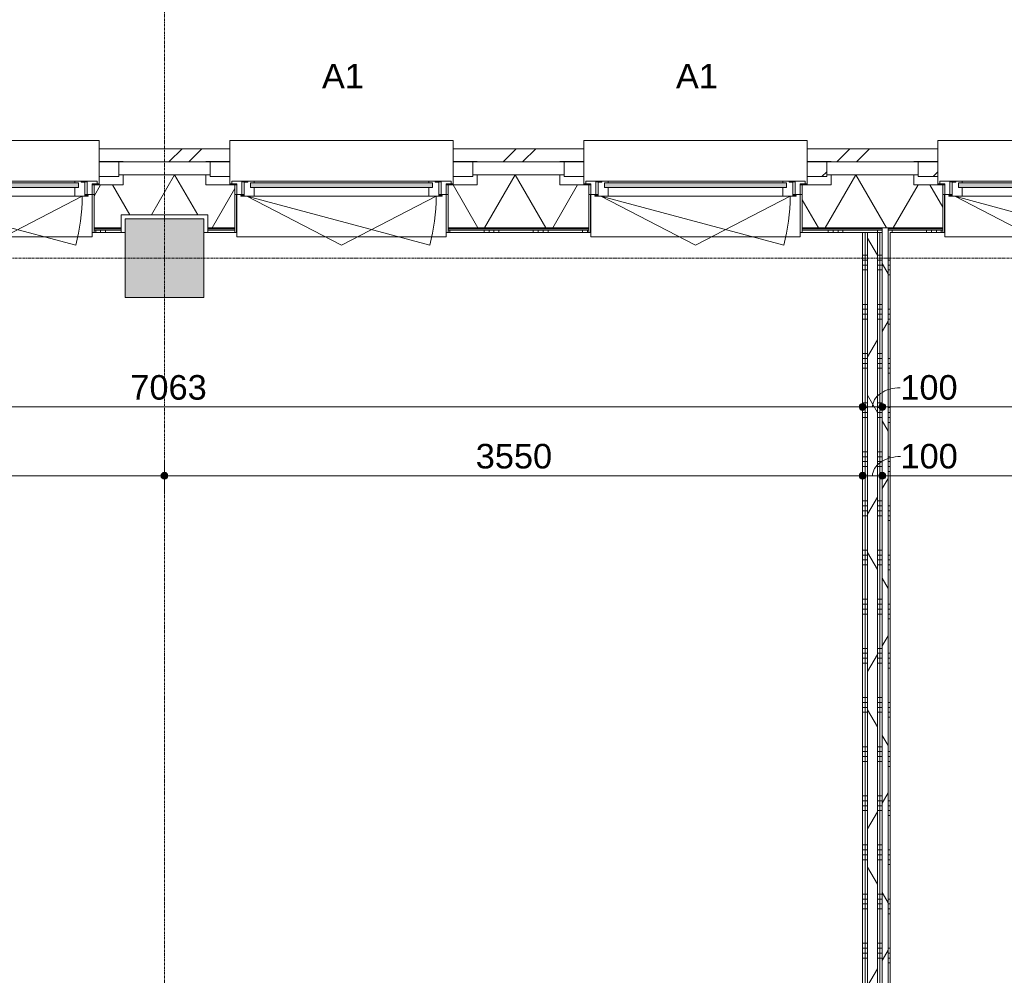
# Model space of a CAD drawing. Header units: millimetres. Extents: x 23061 to 67652, y 24168 to 59318.
# Tile 26 of 35: x 38940 to 43947, y 44952 to 49813. Entities that reach past the tile are written whole.
import ezdxf

# ---------------------------------------------------------------- set-up
doc = ezdxf.new("R2010")
doc.units = ezdxf.units.MM
doc.linetypes.add('stramien', pattern=[22.225, 12.7, -3.175, 3.175, -3.175])
doc.layers.add('00_Algemeen', color=7, linetype='Continuous', lineweight=9, true_color=0x00a600)
for name, color, linetype, lineweight in [('00_Algemeen-50', 7, 'Continuous', 9), ('05_Bouwplaatsvoorzieningen', 7, 'Continuous', 9), ('22_Metselwerk', 7, 'Continuous', 18), ('25_Metaalconstructiewerk', 7, 'Continuous', 9), ('30_Kozijnen-ramen-deuren', 7, 'Continuous', 9), ('42_Dekvloeren en vloersystemen', 7, 'Continuous', 9)]:
    doc.layers.add(name, color=color, linetype=linetype, lineweight=lineweight)
doc.styles.add('Arial_1', font='arial.ttf', dxfattribs={"height": 125})
doc.dimstyles.new('00_AEE_maatvoering_2_5mm', dxfattribs={"dimscale": 304.8, "dimtxt": 127.532425, "dimasz": 0.459318, "dimexe": 0.246063, "dimexo": 0.0625, "dimgap": 0, "dimtad": 1, "dimdec": 0, "dimzin": 0, "dimdsep": 46, "dimtxsty": 'Arial_1', "dimblk1": 'DOTSMALL', "dimblk2": 'DOTSMALL', "dimsah": 1, "dimcen": 0.09, "dimdle": 0.246063, "dimazin": 0, "dimtfac": 1, "dimtdec": 4, "dimtix": 1, "dimtmove": 0, "dimatfit": 3, "dimfxl": 0.246063, "dimfxlon": 1, "dimtvp": 1, "dimtolj": 1, "dimtzin": 0, "dimarcsym": 2})
doc.dimstyles.new('00_AEE_maatvoering_2_5mm_1', dxfattribs={"dimscale": 304.8, "dimtxt": 127.532425, "dimasz": 0.459318, "dimexe": 0.246063, "dimexo": 0.0625, "dimgap": 0, "dimtad": 1, "dimdec": 0, "dimzin": 0, "dimdsep": 46, "dimtxsty": 'Arial_1', "dimblk1": 'DOTSMALL', "dimblk2": 'DOTSMALL', "dimsah": 1, "dimcen": 0.09, "dimdle": 0.246063, "dimazin": 0, "dimtfac": 1, "dimtdec": 4, "dimtix": 1, "dimtmove": 1, "dimatfit": 3, "dimfxl": 0.246063, "dimfxlon": 1, "dimtvp": 1, "dimtolj": 1, "dimtzin": 0, "dimarcsym": 2})
pattern_1 = [(180, (43326.22, 44540), (4e-13, -250), []), (180, (43326.22, 44565), (4e-13, -250), []), (180, (43326.22, 44590), (4e-13, -250), []), (180, (43326.22, 44615), (4e-13, -250), [])]
pattern_2 = [(60, (28876.22, 0), (-346.4102, 200), []), (120, (28876.22, 0), (-346.4102, -200), [])]

# ---------------------------------------------------------------- blocks, each defined once
blk = doc.blocks.new('Direct Shape - 2410-10368 v1 - IFC-model constructie _zonder onderbouw_ _MM21228_-1202395-02 tweede verdieping - A')
at = {"layer": '25_Metaalconstructiewerk'}
blk.add_hatch(color=256, dxfattribs=at).paths.add_polyline_path([(-200, -200), (200, -200), (200, 200), (-200, 200), (-200, -36.3)])
for p, q in [((200, 200), (-200, 200)), ((-200, 200), (-200, -200)), ((200, -200), (200, 200)), ((-200, -200), (200, -200))]:
    blk.add_line(p, q, dxfattribs=at)
blk = doc.blocks.new('Direct Shape - NLRS_28_SC_TLB_kolom vierkant prefab_gen_AT_kolom vierkant_gen_lxb 400x400_800346-1202462-02 tweede verdieping - A')
blk.add_blockref('Direct Shape - 2410-10368 v1 - IFC-model constructie _zonder onderbouw_ _MM21228_-1202395-02 tweede verdieping - A', (0, 0))
blk = doc.blocks.new('2410-10368 v1 - IFC-model constructie _zonder onderbouw_ _MM21228__ifc-1-02 tweede verdieping - A')
at = {"layer": '25_Metaalconstructiewerk', "lineweight": 9}
blk.add_blockref('Direct Shape - NLRS_28_SC_TLB_kolom vierkant prefab_gen_AT_kolom vierkant_gen_lxb 400x400_800346-1202462-02 tweede verdieping - A', (10800, 48600), dxfattribs=at)
blk = doc.blocks.new('31_AEE_kozijnen_KA1_CS77 - AEE_CS 77_Raam merk A1-6832846-02 tweede verdieping - A')
at = {"layer": '30_Kozijnen-ramen-deuren', "true_color": 0xcccccc}
blk.add_hatch(color=254, dxfattribs=at).paths.add_polyline_path([(-462.5, -207.3), (-462.5, -231.3), (462.5, -231.3), (462.5, -207.3), (-443.9, -207.3)])
at = {"layer": '30_Kozijnen-ramen-deuren'}
for p, q in [((-481.5, -199.5), (-557.5, -199.5)), ((-557.5, -199.5), (-557.5, -212.3)), ((-481.5, -199.5), (-476.5, -199.5)), ((-481.5, -203.3), (-481.5, -199.5)), ((-443.5, -199.5), (-476.5, -199.5)), ((-476.5, -199.5), (-476.5, -203.8)), ((443.5, -199.5), (-443.5, -199.5)), ((-443.5, -207.3), (-443.5, -199.5)), ((443.5, -199.5), (443.5, -207.3)), ((476.5, -199.5), (443.5, -199.5)), ((476.5, -199.5), (481.5, -199.5)), ((476.5, -203.8), (476.5, -199.5)), ((481.5, -199.5), (481.5, -203.3)), ((557.5, -199.5), (481.5, -199.5)), ((557.5, -212.3), (557.5, -199.5)), ((-557.5, -212.3), (-532.5, -212.3)), ((-532.5, -212.3), (-532.5, -267.5)), ((-506.5, -203.3), (-481.5, -203.3)), ((-506.5, -267.5), (-506.5, -203.3)), ((-494.5, -203.8), (-494.5, -272.5)), ((-476.5, -203.8), (-494.5, -203.8)), ((-476.5, -203.3), (-481.5, -203.3)), ((-462.5, -231.3), (-462.5, -207.3)), ((-462.5, -231.3), (-462.5, -207.3)), ((-462.5, -207.3), (462.5, -207.3)), ((462.5, -231.3), (-462.5, -231.3)), ((-443.5, -276.5), (-443.5, -231.3)), ((443.5, -231.3), (443.5, -276.5)), ((462.5, -207.3), (462.5, -231.3)), ((462.5, -231.3), (462.5, -207.3)), ((481.5, -203.3), (476.5, -203.3)), ((494.5, -203.8), (476.5, -203.8)), ((481.5, -203.3), (506.5, -203.3)), ((494.5, -272.5), (494.5, -203.8)), ((506.5, -203.3), (506.5, -267.5)), ((532.5, -267.5), (532.5, -212.3)), ((532.5, -212.3), (557.5, -212.3)), ((-532.5, -267.5), (-506.5, -267.5)), ((-494.5, -272.5), (-511.5, -272.5)), ((-511.5, -272.5), (-511.5, -276.5)), ((-511.5, -276.5), (-443.5, -276.5)), ((-494.5, -267.5), (-506.5, -267.5)), ((-481.5, -276.5), (0, -525.7)), ((-481.5, -276.5), (448.7, -525.7)), ((443.5, -276.5), (-443.5, -276.5)), ((0, -525.7), (481.5, -276.5)), ((443.5, -276.5), (511.5, -276.5)), ((506.5, -267.5), (494.5, -267.5)), ((511.5, -272.5), (494.5, -272.5)), ((506.5, -267.5), (532.5, -267.5)), ((511.5, -276.5), (511.5, -272.5))]:
    blk.add_line(p, q, dxfattribs=at)
blk.add_arc((-481.5, -276.5), 963, 345, 360, dxfattribs=at)
blk = doc.blocks.new('31_AEE_DAI_Dagkant_Interieur - Zonder Onderkant-V26-02 tweede verdieping - A')
at = {"layer": '05_Bouwplaatsvoorzieningen'}
for p, q in [((-533, -267.5), (-542.5, -267.5)), ((-533, -461.5), (-533, -267.5)), ((533, -267.5), (533, -461.5)), ((542.5, -267.5), (533, -267.5)), ((-542.5, -461.5), (-533, -461.5)), ((533, -461.5), (542.5, -461.5))]:
    blk.add_line(p, q, dxfattribs=at)
blk = doc.blocks.new('31_AEE_DAI_Dagkant_Interieur - Zonder Onderkant-V27-02 tweede verdieping - A')
at = {"layer": '05_Bouwplaatsvoorzieningen'}
for p, q in [((-533, -267.5), (-542.5, -267.5)), ((-533, -461.5), (-533, -267.5)), ((533, -267.5), (533, -461.5)), ((542.5, -267.5), (533, -267.5)), ((-542.5, -461.5), (-533, -461.5)), ((533, -461.5), (542.5, -461.5))]:
    blk.add_line(p, q, dxfattribs=at)
blk = doc.blocks.new('31_AEE_DAI_Dagkant_Interieur - Zonder Onderkant-V28-02 tweede verdieping - A')
at = {"layer": '05_Bouwplaatsvoorzieningen'}
for p, q in [((-533, -267.5), (-542.5, -267.5)), ((-533, -461.5), (-533, -267.5)), ((533, -267.5), (533, -461.5)), ((542.5, -267.5), (533, -267.5)), ((-542.5, -461.5), (-533, -461.5)), ((533, -461.5), (542.5, -461.5))]:
    blk.add_line(p, q, dxfattribs=at)
blk = doc.blocks.new('42_AEE_VE_vensterbank - Standaard-6843292-02 tweede verdieping - A')
at = {"layer": '05_Bouwplaatsvoorzieningen'}
for p, q in [((-532.5, -482.5), (-532.5, -267.5)), ((532.5, -267.5), (532.5, -482.5)), ((-532.5, -482.5), (532.5, -482.5))]:
    blk.add_line(p, q, dxfattribs=at)
blk = doc.blocks.new('31_AEE_DAI_Dagkant_Interieur - Zonder Onderkant-V31-02 tweede verdieping - A')
at = {"layer": '05_Bouwplaatsvoorzieningen'}
for p, q in [((-533, -267.5), (-542.5, -267.5)), ((-533, -461.5), (-533, -267.5)), ((533, -267.5), (533, -461.5)), ((542.5, -267.5), (533, -267.5)), ((-542.5, -461.5), (-533, -461.5)), ((533, -461.5), (542.5, -461.5))]:
    blk.add_line(p, q, dxfattribs=at)
blk = doc.blocks.new('21_AEE_WA_lekdorpel - 21_AEE_WA_lekdorpel-6866276-02 tweede verdieping - A')
at = {"layer": '05_Bouwplaatsvoorzieningen'}
for p, q in [((-567.5, -34.5), (-567.5, 8)), ((-567.5, 8), (567.5, 8)), ((567.5, 8), (567.5, -34.5)), ((-567.5, -213), (-567.5, -176.5)), ((567.5, -176.5), (567.5, -213)), ((-567.5, -215), (-567.5, -213)), ((-532.5, -213), (-567.5, -213)), ((-532.5, -215), (-567.5, -215)), ((567.5, -213), (532.5, -213)), ((567.5, -215), (532.5, -215)), ((567.5, -213), (567.5, -215))]:
    blk.add_line(p, q, dxfattribs=at)
blk = doc.blocks.new('21_AEE_WA_lekdorpel - 21_AEE_WA_lekdorpel-V52-02 tweede verdieping - A')
at = {"layer": '05_Bouwplaatsvoorzieningen'}
for p, q in [((-567.5, -34.5), (-567.5, 8)), ((-567.5, 8), (567.5, 8)), ((567.5, 8), (567.5, -34.5)), ((-567.5, -213), (-567.5, -176.5)), ((567.5, -176.5), (567.5, -213)), ((-567.5, -215), (-567.5, -213)), ((-532.5, -213), (-567.5, -213)), ((-532.5, -215), (-567.5, -215)), ((567.5, -213), (532.5, -213)), ((567.5, -215), (532.5, -215)), ((567.5, -213), (567.5, -215))]:
    blk.add_line(p, q, dxfattribs=at)
blk = doc.blocks.new('21_AEE_WA_lekdorpel - 21_AEE_WA_lekdorpel-V53-02 tweede verdieping - A')
at = {"layer": '05_Bouwplaatsvoorzieningen'}
for p, q in [((-567.5, -34.5), (-567.5, 8)), ((-567.5, 8), (567.5, 8)), ((567.5, 8), (567.5, -34.5)), ((-567.5, -213), (-567.5, -176.5)), ((567.5, -176.5), (567.5, -213)), ((-567.5, -215), (-567.5, -213)), ((-532.5, -213), (-567.5, -213)), ((-532.5, -215), (-567.5, -215)), ((567.5, -213), (532.5, -213)), ((567.5, -215), (532.5, -215)), ((567.5, -213), (567.5, -215))]:
    blk.add_line(p, q, dxfattribs=at)
blk = doc.blocks.new('DIMBLOCK15-02 tweede verdieping - A')
at = {"layer": '00_Algemeen-50', "transparency": 16777216}
h = blk.add_hatch(color=256, dxfattribs=at)
edge = h.paths.add_edge_path()
edge.add_arc((36163.7, 47843.2), 17.5, 0, 360)
h = blk.add_hatch(color=256, dxfattribs=at)
edge = h.paths.add_edge_path()
edge.add_arc((43226.2, 47843.2), 17.5, 0, 360)
for p, q in [((36163.7, 47843.2), (36163.7, 47918.2)), ((43226.2, 47843.2), (43226.2, 47918.2)), ((36163.7, 47843.2), (43226.2, 47843.2)), ((36163.7, 47843.2), (36163.7, 47768.2)), ((43226.2, 47843.2), (43226.2, 47768.2))]:
    blk.add_line(p, q, dxfattribs=at)
for centre in [(36163.7, 47843.2), (43226.2, 47843.2)]:
    blk.add_circle(centre, 17.5, dxfattribs=at)
at = {"layer": '00_Algemeen-50', "color": 0, "transparency": 16777216, "insert": (39502.7, 48005.5), "char_height": 125, "width": 461.471, "attachment_point": 1, "line_spacing_factor": 0.941778, "style": 'Arial_1'}
blk.add_mtext('7063', dxfattribs=at)
blk = doc.blocks.new('_DotSmall')
at = {"color": 0, "linetype": 'ByBlock', "const_width": 0.5}
blk.add_lwpolyline([(-0.0625, 0, 1), (0.0625, 0, 1)], format="xyb", close=True, dxfattribs=at)
blk = doc.blocks.new('DIMBLOCK16-02 tweede verdieping - A')
at = {"layer": '00_Algemeen-50', "transparency": 16777216}
h = blk.add_hatch(color=256, dxfattribs=at)
edge = h.paths.add_edge_path()
edge.add_arc((43226.2, 47843.2), 17.5, 0, 360)
h = blk.add_hatch(color=256, dxfattribs=at)
edge = h.paths.add_edge_path()
edge.add_arc((43326.2, 47843.2), 17.5, 0, 360)
for p, q in [((43226.2, 47843.2), (43226.2, 47918.2)), ((43326.2, 47843.2), (43326.2, 47918.2)), ((43226.2, 47843.2), (43326.2, 47843.2)), ((43226.2, 47843.2), (43226.2, 47768.2)), ((43326.2, 47843.2), (43326.2, 47768.2))]:
    blk.add_line(p, q, dxfattribs=at)
for centre in [(43226.2, 47843.2), (43326.2, 47843.2)]:
    blk.add_circle(centre, 17.5, dxfattribs=at)
blk.add_ellipse((43417.9, 47843.2), major_axis=(141.6, 0), ratio=0.692618, start_param=1.570796, end_param=3.141593, dxfattribs=at)
at = {"layer": '00_Algemeen-50', "color": 0, "transparency": 16777216, "insert": (43417.9, 48005.5), "char_height": 125, "width": 346.103, "attachment_point": 1, "line_spacing_factor": 0.941778, "style": 'Arial_1'}
blk.add_mtext('100', dxfattribs=at)
blk = doc.blocks.new('DIMBLOCK17-02 tweede verdieping - A')
at = {"layer": '00_Algemeen-50', "transparency": 16777216}
h = blk.add_hatch(color=256, dxfattribs=at)
edge = h.paths.add_edge_path()
edge.add_arc((43326.2, 47843.2), 17.5, 0, 360)
h = blk.add_hatch(color=256, dxfattribs=at)
edge = h.paths.add_edge_path()
edge.add_arc((50401.2, 47843.2), 17.5, 0, 360)
for p, q in [((43326.2, 47843.2), (43326.2, 47918.2)), ((50401.2, 47843.2), (50401.2, 47918.2)), ((43326.2, 47843.2), (50401.2, 47843.2)), ((43326.2, 47843.2), (43326.2, 47768.2)), ((50401.2, 47843.2), (50401.2, 47768.2))]:
    blk.add_line(p, q, dxfattribs=at)
for centre in [(43326.2, 47843.2), (50401.2, 47843.2)]:
    blk.add_circle(centre, 17.5, dxfattribs=at)
at = {"layer": '00_Algemeen-50', "color": 0, "transparency": 16777216, "insert": (46671.4, 48005.5), "char_height": 125, "width": 461.471, "attachment_point": 1, "line_spacing_factor": 0.941778, "style": 'Arial_1'}
blk.add_mtext('7075', dxfattribs=at)
blk = doc.blocks.new('DIMBLOCK80-02 tweede verdieping - A')
at = {"layer": '00_Algemeen-50', "transparency": 16777216}
h = blk.add_hatch(color=256, dxfattribs=at)
edge = h.paths.add_edge_path()
edge.add_arc((36163.7, 47493.2), 17.5, 0, 360)
h = blk.add_hatch(color=256, dxfattribs=at)
edge = h.paths.add_edge_path()
edge.add_arc((39676.2, 47493.2), 17.5, 0, 360)
for p, q in [((36163.7, 47493.2), (36163.7, 47568.2)), ((39676.2, 47493.2), (39676.2, 47568.2)), ((36163.7, 47493.2), (39676.2, 47493.2)), ((36163.7, 47493.2), (36163.7, 47418.2)), ((39676.2, 47493.2), (39676.2, 47418.2))]:
    blk.add_line(p, q, dxfattribs=at)
for centre in [(36163.7, 47493.2), (39676.2, 47493.2)]:
    blk.add_circle(centre, 17.5, dxfattribs=at)
at = {"layer": '00_Algemeen-50', "color": 0, "transparency": 16777216, "insert": (37727.7, 47655.5), "char_height": 125, "width": 461.471, "attachment_point": 1, "line_spacing_factor": 0.941778, "style": 'Arial_1'}
blk.add_mtext('3513', dxfattribs=at)
blk = doc.blocks.new('DIMBLOCK81-02 tweede verdieping - A')
at = {"layer": '00_Algemeen-50', "transparency": 16777216}
h = blk.add_hatch(color=256, dxfattribs=at)
edge = h.paths.add_edge_path()
edge.add_arc((39676.2, 47493.2), 17.5, 0, 360)
h = blk.add_hatch(color=256, dxfattribs=at)
edge = h.paths.add_edge_path()
edge.add_arc((43226.2, 47493.2), 17.5, 0, 360)
for p, q in [((39676.2, 47493.2), (39676.2, 47568.2)), ((43226.2, 47493.2), (43226.2, 47568.2)), ((39676.2, 47493.2), (43226.2, 47493.2)), ((39676.2, 47493.2), (39676.2, 47418.2)), ((43226.2, 47493.2), (43226.2, 47418.2))]:
    blk.add_line(p, q, dxfattribs=at)
for centre in [(39676.2, 47493.2), (43226.2, 47493.2)]:
    blk.add_circle(centre, 17.5, dxfattribs=at)
at = {"layer": '00_Algemeen-50', "color": 0, "transparency": 16777216, "insert": (41258.9, 47655.5), "char_height": 125, "width": 461.471, "attachment_point": 1, "line_spacing_factor": 0.941778, "style": 'Arial_1'}
blk.add_mtext('3550', dxfattribs=at)
blk = doc.blocks.new('DIMBLOCK82-02 tweede verdieping - A')
at = {"layer": '00_Algemeen-50', "transparency": 16777216}
h = blk.add_hatch(color=256, dxfattribs=at)
edge = h.paths.add_edge_path()
edge.add_arc((43226.2, 47493.2), 17.5, 0, 360)
h = blk.add_hatch(color=256, dxfattribs=at)
edge = h.paths.add_edge_path()
edge.add_arc((43326.2, 47493.2), 17.5, 0, 360)
for p, q in [((43226.2, 47493.2), (43226.2, 47568.2)), ((43326.2, 47493.2), (43326.2, 47568.2)), ((43226.2, 47493.2), (43326.2, 47493.2)), ((43226.2, 47493.2), (43226.2, 47418.2)), ((43326.2, 47493.2), (43326.2, 47418.2))]:
    blk.add_line(p, q, dxfattribs=at)
for centre in [(43226.2, 47493.2), (43326.2, 47493.2)]:
    blk.add_circle(centre, 17.5, dxfattribs=at)
blk.add_ellipse((43418.9, 47493.2), major_axis=(142.7, 0), ratio=0.687414, start_param=1.570796, end_param=3.141593, dxfattribs=at)
at = {"layer": '00_Algemeen-50', "color": 0, "transparency": 16777216, "insert": (43418.9, 47655.5), "char_height": 125, "width": 346.103, "attachment_point": 1, "line_spacing_factor": 0.941778, "style": 'Arial_1'}
blk.add_mtext('100', dxfattribs=at)
blk = doc.blocks.new('DIMBLOCK83-02 tweede verdieping - A')
at = {"layer": '00_Algemeen-50', "transparency": 16777216}
h = blk.add_hatch(color=256, dxfattribs=at)
edge = h.paths.add_edge_path()
edge.add_arc((43326.2, 47493.2), 17.5, 0, 360)
h = blk.add_hatch(color=256, dxfattribs=at)
edge = h.paths.add_edge_path()
edge.add_arc((45076.2, 47493.2), 17.5, 0, 360)
for p, q in [((43326.2, 47493.2), (43326.2, 47568.2)), ((45076.2, 47493.2), (45076.2, 47568.2)), ((43326.2, 47493.2), (45076.2, 47493.2)), ((43326.2, 47493.2), (43326.2, 47418.2)), ((45076.2, 47493.2), (45076.2, 47418.2))]:
    blk.add_line(p, q, dxfattribs=at)
for centre in [(43326.2, 47493.2), (45076.2, 47493.2)]:
    blk.add_circle(centre, 17.5, dxfattribs=at)
at = {"layer": '00_Algemeen-50', "color": 0, "transparency": 16777216, "insert": (44008.9, 47655.5), "char_height": 125, "width": 461.471, "attachment_point": 1, "line_spacing_factor": 0.941778, "style": 'Arial_1'}
blk.add_mtext('1750', dxfattribs=at)

msp = doc.modelspace()

# ---------------------------------------------------------------- hatches: boundary and pattern name
at = {"layer": '22_Metselwerk', "lineweight": 9}
h = msp.add_hatch(dxfattribs=at)
h.set_pattern_fill('FP_64', color=256, angle=45, style=0, pattern_type=2)
h.set_pattern_definition([(45, (29076.22, -1e-13), (-282.8427, 282.8427), []), (45, (29176.22, -2e-13), (-282.8427, 282.8427), [])])
h.paths.add_polyline_path([(28385.2, 49091), (32808.7, 49091.5), (32808.7, 49157), (28385.2, 49157)])
h.paths.add_polyline_path([(34066.2, 49091), (34608.7, 49091.5), (34608.7, 49157), (33943.7, 49157), (33943.7, 49091.5), (34066.2, 49091.5)])
h.paths.add_polyline_path([(35866.2, 49091), (36408.7, 49091.5), (36408.7, 49157), (35743.7, 49157), (35743.7, 49091.5), (35866.2, 49091.5)])
h.paths.add_polyline_path([(37666.2, 49091), (38208.7, 49091.5), (38208.7, 49157), (37543.7, 49157), (37543.7, 49091.5), (37666.2, 49091.5)])
h.paths.add_polyline_path([(39466.2, 49091), (40008.7, 49091.5), (40008.7, 49157), (39343.7, 49157), (39343.7, 49091.5), (39466.2, 49091.5)])
h.paths.add_polyline_path([(41266.2, 49091), (41808.7, 49091.5), (41808.7, 49157), (41143.7, 49157), (41143.7, 49091.5), (41266.2, 49091.5)])
h.paths.add_polyline_path([(43066.2, 49091), (43608.7, 49091.5), (43608.7, 49157), (42943.7, 49157), (42943.7, 49091.5), (43066.2, 49091.5)])
h.paths.add_polyline_path([(44866.2, 49091), (45408.7, 49091.5), (45408.7, 49157), (44743.7, 49157), (44743.7, 49091.5), (44866.2, 49091.5)])
h.paths.add_polyline_path([(46666.2, 49091), (47208.7, 49091.5), (47208.7, 49157), (46543.7, 49157), (46543.7, 49091.5), (46666.2, 49091.5)])
h.paths.add_polyline_path([(48466.2, 49091), (49008.7, 49091.5), (49008.7, 49157), (48343.7, 49157), (48343.7, 49091.5), (48466.2, 49091.5)])
h.paths.add_polyline_path([(50266.2, 49091), (50368.7, 49091), (50368.7, 49157), (50143.7, 49157), (50143.7, 49091.5), (50266.2, 49091.5)])
h = msp.add_hatch(dxfattribs=at)
h.set_pattern_fill('FP_151', color=256, angle=45, style=0, pattern_type=2)
h.set_pattern_definition([(45, (29076.22, -2e-13), (-282.8427, 282.8427), []), (45, (29176.22, -3e-13), (-282.8427, 282.8427), [])])
h.paths.add_polyline_path([(43043.7, 49015), (43043.7, 49091), (42943.7, 49091), (42943.7, 49015)])
h = msp.add_hatch(dxfattribs=at)
h.set_pattern_fill('FP_64', color=256, angle=45, style=0, pattern_type=2)
h.set_pattern_definition([(45, (29076.22, -2e-13), (-282.8427, 282.8427), []), (45, (29176.22, -3e-13), (-282.8427, 282.8427), [])])
h.paths.add_polyline_path([(43608.7, 49015), (43608.7, 49091), (43508.7, 49091), (43508.7, 49015)])
h = msp.add_hatch(dxfattribs=at)
h.set_pattern_fill('FP_75', color=256, angle=60, style=0, pattern_type=2)
h.set_pattern_definition([(240, (63976.22, 49024.5), (259.8076, -150), []), (300, (63976.22, 49024.5), (259.8076, 150), [])])
h.paths.add_polyline_path([(29096.2, 48754.5), (32833.7, 48754.5), (32833.7, 48972.5), (32686.2, 48972.5), (32686.2, 49024.5), (28721.7, 49024.5), (28721.7, 48820), (29096.2, 48820)])
h.paths.add_polyline_path([(33918.7, 48754.5), (34056.2, 48754.5), (34056.2, 48820), (34496.2, 48820), (34496.2, 48754.5), (34633.7, 48754.5), (34633.7, 48972.5), (34486.2, 48972.5), (34486.2, 49024.5), (34066.2, 49024.5), (34066.2, 48972.5), (33918.7, 48972.5), (33918.7, 48885)])
h.paths.add_polyline_path([(35718.7, 48754.5), (36433.7, 48754.5), (36433.7, 48972.5), (36286.2, 48972.5), (36286.2, 49024.5), (35866.2, 49024.5), (35866.2, 48972.5), (35718.7, 48972.5), (35718.7, 48885)])
h.paths.add_polyline_path([(37518.7, 48754.5), (38233.7, 48754.5), (38233.7, 48972.5), (38086.2, 48972.5), (38086.2, 49024.5), (37666.2, 49024.5), (37666.2, 48972.5), (37518.7, 48972.5), (37518.7, 48885)])
h.paths.add_polyline_path([(39318.7, 48754.5), (39456.2, 48754.5), (39456.2, 48820), (39896.2, 48820), (39896.2, 48754.5), (40033.7, 48754.5), (40033.7, 48972.5), (39886.2, 48972.5), (39886.2, 49024.5), (39466.2, 49024.5), (39466.2, 48972.5), (39318.7, 48972.5), (39318.7, 48885)])
h.paths.add_polyline_path([(41118.7, 48754.5), (41833.7, 48754.5), (41833.7, 48972.5), (41686.2, 48972.5), (41686.2, 49024.5), (41266.2, 49024.5), (41266.2, 48972.5), (41118.7, 48972.5), (41118.7, 48885)])
h.paths.add_polyline_path([(42918.7, 48754.5), (43633.7, 48754.5), (43633.7, 48972.5), (43486.2, 48972.5), (43486.2, 49024.5), (43066.2, 49024.5), (43066.2, 48972.5), (42918.7, 48972.5), (42918.7, 48885)])
h.paths.add_polyline_path([(44718.7, 48754.5), (44856.2, 48754.5), (44856.2, 48820), (45296.2, 48820), (45296.2, 48754.5), (45433.7, 48754.5), (45433.7, 48972.5), (45286.2, 48972.5), (45286.2, 49024.5), (44866.2, 49024.5), (44866.2, 48972.5), (44718.7, 48972.5), (44718.7, 48885)])
h.paths.add_polyline_path([(46518.7, 48754.5), (47233.7, 48754.5), (47233.7, 48972.5), (47086.2, 48972.5), (47086.2, 49024.5), (46666.2, 49024.5), (46666.2, 48972.5), (46518.7, 48972.5), (46518.7, 48885)])
h.paths.add_polyline_path([(48318.7, 48754.5), (49033.7, 48754.5), (49033.7, 48972.5), (48886.2, 48972.5), (48886.2, 49024.5), (48466.2, 49024.5), (48466.2, 48972.5), (48318.7, 48972.5), (48318.7, 48885)])
h.paths.add_polyline_path([(50140.4, 48754.5), (51856.2, 48754.5), (51856.2, 48820), (52288.6, 48820), (52288.6, 49024.5), (50266.2, 49024.5), (50266.2, 48972.5), (50118.7, 48972.5), (50118.7, 48754.5)])
h.paths.add_polyline_path([(52323.6, 48754.5), (52323.6, 48757.5), (52296.2, 48757.5), (52296.2, 48754.5)])
h.paths.add_polyline_path([(55563.6, 48754.5), (55746.2, 48754.5), (55746.2, 48820), (56006.2, 48820), (56006.2, 48754.5), (56223.2, 48754.5), (56223.2, 48757.5), (56188.2, 48757.5), (56188.2, 49024.5), (55598.6, 49024.5), (55598.6, 48757.5), (55563.6, 48757.5)])
h.paths.add_polyline_path([(58143.2, 48754.5), (58446.2, 48754.5), (58446.2, 48820), (58706.2, 48820), (58706.2, 48754.5), (58815.2, 48754.5), (58815.2, 49024.5), (58178.2, 49024.5), (58178.2, 48757.5), (58143.2, 48757.5)])
h.paths.add_polyline_path([(60711.4, 48754.5), (61146.2, 48754.5), (61146.2, 48820), (61406.2, 48820), (61406.2, 48754.5), (62277, 48754.5), (62277, 49024.5), (60711.4, 49024.5), (60711.4, 48885)])
h = msp.add_hatch(dxfattribs=at)
h.set_pattern_fill('FP_77', color=256, style=0, pattern_type=2)
h.set_pattern_definition([(180, (63976.223, 49024.5), (-1e-13, -25), [])])
h.paths.add_polyline_path([(29096.2, 48742.5), (32833.7, 48742.5), (32833.7, 48754.5), (29096.2, 48754.5)])
h.paths.add_polyline_path([(34056.2, 48742.5), (34056.2, 48754.5), (33918.7, 48754.5), (33918.7, 48742.5)])
h.paths.add_polyline_path([(34496.2, 48742.5), (34633.7, 48742.5), (34633.7, 48754.5), (34496.2, 48754.5)])
h.paths.add_polyline_path([(35718.7, 48742.5), (36033.7, 48742.5), (36033.7, 48754.5), (35718.7, 48754.5)])
h.paths.add_polyline_path([(36193.7, 48742.5), (36433.7, 48742.5), (36433.7, 48754.5), (36193.7, 48754.5)])
h.paths.add_polyline_path([(36163.7, 48742.5), (36163.7, 48754.5), (36063.7, 48754.5), (36063.7, 48742.5)])
h.paths.add_polyline_path([(37518.7, 48742.5), (38233.7, 48742.5), (38233.7, 48754.5), (37518.7, 48754.5)])
h.paths.add_polyline_path([(39318.7, 48742.5), (39456.2, 48742.5), (39456.2, 48754.5), (39318.7, 48754.5)])
h.paths.add_polyline_path([(39896.2, 48742.5), (40033.7, 48742.5), (40033.7, 48754.5), (39896.2, 48754.5)])
h.paths.add_polyline_path([(41118.7, 48742.5), (41833.7, 48742.5), (41833.7, 48754.5), (41118.7, 48754.5)])
h.paths.add_polyline_path([(42918.7, 48742.5), (43326.2, 48742.5), (43326.2, 48754.5), (42918.7, 48754.5)])
h.paths.add_polyline_path([(43356.2, 48742.5), (43633.7, 48742.5), (43633.7, 48754.5), (43356.2, 48754.5)])
h.paths.add_polyline_path([(44856.2, 48742.5), (44856.2, 48754.5), (44718.7, 48754.5), (44718.7, 48742.5)])
h.paths.add_polyline_path([(45296.2, 48742.5), (45433.7, 48742.5), (45433.7, 48754.5), (45296.2, 48754.5)])
h.paths.add_polyline_path([(46518.7, 48742.5), (47233.7, 48742.5), (47233.7, 48754.5), (46518.7, 48754.5)])
h.paths.add_polyline_path([(48318.7, 48742.5), (49033.7, 48742.5), (49033.7, 48754.5), (48318.7, 48754.5)])
h.paths.add_polyline_path([(50118.7, 48742.5), (50426.2, 48742.5), (50426.2, 48754.5), (50118.7, 48754.5)])
h.paths.add_polyline_path([(50501.2, 48742.5), (50526.2, 48742.5), (50526.2, 48754.5), (50501.2, 48754.5)])
h.paths.add_polyline_path([(50556.2, 48742.5), (51856.2, 48742.5), (51856.2, 48754.5), (50556.2, 48754.5)])
h.paths.add_polyline_path([(52323.6, 48742.5), (52323.6, 48754.5), (52296.2, 48754.5), (52296.2, 48742.5)])
h.paths.add_polyline_path([(55563.6, 48742.5), (55746.2, 48742.5), (55746.2, 48754.5), (55563.6, 48754.5)])
h.paths.add_polyline_path([(56006.2, 48742.5), (56223.2, 48742.5), (56223.2, 48754.5), (56006.2, 48754.5)])
h.paths.add_polyline_path([(58143.2, 48742.5), (58446.2, 48742.5), (58446.2, 48754.5), (58143.2, 48754.5)])
h.paths.add_polyline_path([(58706.2, 48742.5), (58815.2, 48742.5), (58815.2, 48754.5), (58706.2, 48754.5)])
h.paths.add_polyline_path([(60711.4, 48742.5), (61146.2, 48742.5), (61146.2, 48754.5), (60711.4, 48754.5)])
h.paths.add_polyline_path([(61406.2, 48742.5), (62277, 48742.5), (62277, 48754.5), (61406.2, 48754.5)])
h = msp.add_hatch(dxfattribs=at)
h.set_pattern_fill('FP_76', color=256, angle=90, style=0, pattern_type=2)
h.set_pattern_definition([(270, (63876.22, 49024.5), (250, -1e-12), []), (270, (63851.22, 49024.5), (250, -1e-12), []), (270, (63826.22, 49024.5), (250, -1e-12), []), (270, (63801.22, 49024.5), (250, -1e-12), [])])
h.paths.add_polyline_path([(29096.2, 48730), (32833.7, 48730), (32833.7, 48742.5), (29096.2, 48742.5)])
h.paths.add_polyline_path([(34056.2, 48730), (34056.2, 48742.5), (33918.7, 48742.5), (33918.7, 48730)])
h.paths.add_polyline_path([(34496.2, 48730), (34633.7, 48730), (34633.7, 48742.5), (34496.2, 48742.5)])
h.paths.add_polyline_path([(35718.7, 48730), (36033.7, 48730), (36033.7, 48742.5), (35718.7, 48742.5)])
h.paths.add_polyline_path([(36063.7, 48730), (36163.7, 48730), (36163.7, 48742.5), (36063.7, 48742.5)])
h.paths.add_polyline_path([(36193.7, 48730), (36433.7, 48730), (36433.7, 48742.5), (36193.7, 48742.5)])
h.paths.add_polyline_path([(37518.7, 48730), (38233.7, 48730), (38233.7, 48742.5), (37518.7, 48742.5)])
h.paths.add_polyline_path([(39318.7, 48730), (39456.2, 48730), (39456.2, 48742.5), (39318.7, 48742.5)])
h.paths.add_polyline_path([(39896.2, 48730), (40033.7, 48730), (40033.7, 48742.5), (39896.2, 48742.5)])
h.paths.add_polyline_path([(41118.7, 48730), (41833.7, 48730), (41833.7, 48742.5), (41118.7, 48742.5)])
h.paths.add_polyline_path([(42918.7, 48730), (43326.2, 48730), (43326.2, 48742.5), (42918.7, 48742.5)])
h.paths.add_polyline_path([(43366.2, 48730), (43633.7, 48730), (43633.7, 48742.5), (43356.2, 48742.5), (43356.2, 48730)])
h.paths.add_polyline_path([(44718.7, 48730), (44856.2, 48730), (44856.2, 48742.5), (44718.7, 48742.5)])
h.paths.add_polyline_path([(45296.2, 48730), (45433.7, 48730), (45433.7, 48742.5), (45296.2, 48742.5)])
h.paths.add_polyline_path([(46518.7, 48730), (47233.7, 48730), (47233.7, 48742.5), (46518.7, 48742.5)])
h.paths.add_polyline_path([(48318.7, 48730), (49033.7, 48730), (49033.7, 48742.5), (48318.7, 48742.5)])
h.paths.add_polyline_path([(50426.2, 48730), (50426.2, 48742.5), (50118.7, 48742.5), (50118.7, 48730), (50413.7, 48730)])
h.paths.add_polyline_path([(50501.2, 48730), (50526.2, 48730), (50526.2, 48742.5), (50501.2, 48742.5)])
h.paths.add_polyline_path([(50556.2, 48730), (51856.2, 48730), (51856.2, 48742.5), (50556.2, 48742.5)])
h.paths.add_polyline_path([(52296.2, 48730), (52323.6, 48730), (52323.6, 48742.5), (52296.2, 48742.5)])
h.paths.add_polyline_path([(55563.6, 48730), (55746.2, 48730), (55746.2, 48742.5), (55563.6, 48742.5)])
h.paths.add_polyline_path([(56006.2, 48730), (56223.2, 48730), (56223.2, 48742.5), (56006.2, 48742.5)])
h.paths.add_polyline_path([(58143.2, 48730), (58446.2, 48730), (58446.2, 48742.5), (58143.2, 48742.5)])
h.paths.add_polyline_path([(58706.2, 48730), (58815.2, 48730), (58815.2, 48742.5), (58706.2, 48742.5)])
h.paths.add_polyline_path([(60711.4, 48730), (61146.2, 48730), (61146.2, 48742.5), (60711.4, 48742.5)])
h.paths.add_polyline_path([(61410.1, 48730), (62277, 48730), (62277, 48742.5), (61406.2, 48742.5), (61406.2, 48730)])
h = msp.add_hatch(dxfattribs=at)
h.set_pattern_fill('FP_25', color=256, angle=90, style=0, pattern_type=2)
h.set_pattern_definition(pattern_1)
h.paths.add_polyline_path([(43226.2, 40150), (43238.7, 40150), (43238.7, 48730), (43226.2, 48730), (43226.2, 40303)])
h = msp.add_hatch(dxfattribs=at)
h.set_pattern_fill('FP_25', color=256, angle=90, style=0, pattern_type=2)
h.set_pattern_definition(pattern_1)
h.paths.add_polyline_path([(43238.7, 40137.5), (43251.2, 40137.5), (43251.2, 48730), (43238.7, 48730), (43238.7, 40150)])
h = msp.add_hatch(dxfattribs=at)
h.set_pattern_fill('FP_11', color=256, angle=60, style=0, pattern_type=2)
h.set_pattern_definition(pattern_2)
h.paths.add_polyline_path([(43301.2, 40125), (43301.2, 48730), (43251.2, 48730), (43251.2, 40125)])
h = msp.add_hatch(dxfattribs=at)
h.set_pattern_fill('FP_25', color=256, angle=90, style=0, pattern_type=2)
h.set_pattern_definition(pattern_1)
h.paths.add_polyline_path([(43301.2, 40150), (43313.7, 40150), (43313.7, 48730), (43301.2, 48730), (43301.2, 40303)])
h = msp.add_hatch(dxfattribs=at)
h.set_pattern_fill('FP_25', color=256, angle=90, style=0, pattern_type=2)
h.set_pattern_definition(pattern_1)
h.paths.add_polyline_path([(43313.7, 40150), (43326.2, 40150), (43326.2, 48730), (43313.7, 48730), (43313.7, 40303)])
h = msp.add_hatch(dxfattribs=at)
h.set_pattern_fill('FP_11', color=256, angle=60, style=0, pattern_type=2)
h.set_pattern_definition(pattern_2)
h.paths.add_polyline_path([(43356.2, 40125), (43356.2, 48754.5), (43326.2, 48754.5), (43326.2, 40125)])
h = msp.add_hatch(dxfattribs=at)
h.set_pattern_fill('FP_108', color=256, angle=90, style=0, pattern_type=2)
h.set_pattern_definition([(9e-14, (43326.22, 44340), (-4e-13, 250), []), (9e-14, (43326.22, 44315), (-4e-13, 250), []), (9e-14, (43326.22, 44290), (-4e-13, 250), []), (9e-14, (43326.22, 44265), (-4e-13, 250), [])])
h.paths.add_polyline_path([(43356.2, 40150), (43366.2, 40150), (43366.2, 48730), (43356.2, 48730), (43356.2, 40303)])

# ---------------------------------------------------------------- linework, layer by layer
at = {"layer": '00_Algemeen', "color": 150, "linetype": 'stramien', "true_color": 0x0080ff}
for p, q in [((39676.2, 24467.7), (39676.2, 59018.3)), ((67351.6, 48600), (23360.9, 48600))]:
    msp.add_line(p, q, dxfattribs=at)
at = {"layer": '22_Metselwerk', "lineweight": 9}
for p, q in [((40008.7, 49157), (39343.7, 49157)), ((39343.7, 49157), (39343.7, 49091.5)), ((40008.7, 49091.5), (40008.7, 49157)), ((41808.7, 49157), (41143.7, 49157)), ((41143.7, 49157), (41143.7, 49091.5)), ((41808.7, 49091.5), (41808.7, 49157)), ((43608.7, 49157), (42943.7, 49157)), ((42943.7, 49157), (42943.7, 49091.5)), ((43608.7, 49091.5), (43608.7, 49157)), ((39343.7, 49091.5), (39466.2, 49091.5)), ((39343.7, 49091), (40008.7, 49091)), ((39343.7, 49091), (39343.7, 49015)), ((39443.7, 49015), (39443.7, 49091)), ((39466.2, 49091.5), (39466.2, 49091)), ((39886.2, 49091), (39886.2, 49091.5)), ((39886.2, 49091.5), (40008.7, 49091.5)), ((39908.7, 49091), (39908.7, 49015)), ((40008.7, 49015), (40008.7, 49091)), ((41143.7, 49091.5), (41266.2, 49091.5)), ((41143.7, 49091), (41808.7, 49091)), ((41143.7, 49091), (41143.7, 49015)), ((41243.7, 49015), (41243.7, 49091)), ((41266.2, 49091.5), (41266.2, 49091)), ((41686.2, 49091), (41686.2, 49091.5)), ((41686.2, 49091.5), (41808.7, 49091.5)), ((41708.7, 49091), (41708.7, 49015)), ((41808.7, 49015), (41808.7, 49091)), ((42943.7, 49091.5), (43066.2, 49091.5)), ((42943.7, 49091), (43608.7, 49091)), ((42943.7, 49091), (42943.7, 49015)), ((43043.7, 49015), (43043.7, 49091)), ((43066.2, 49091.5), (43066.2, 49091)), ((43486.2, 49091), (43486.2, 49091.5)), ((43486.2, 49091.5), (43608.7, 49091.5)), ((43508.7, 49091), (43508.7, 49015)), ((43608.7, 49015), (43608.7, 49091)), ((39343.7, 49015), (39443.7, 49015)), ((39443.7, 49024.5), (39466.2, 49024.5)), ((39886.2, 49024.5), (39908.7, 49024.5)), ((39908.7, 49015), (40008.7, 49015)), ((41143.7, 49015), (41243.7, 49015)), ((41243.7, 49024.5), (41266.2, 49024.5)), ((41686.2, 49024.5), (41708.7, 49024.5)), ((41708.7, 49015), (41808.7, 49015)), ((42943.7, 49015), (43043.7, 49015)), ((43043.7, 49024.5), (43066.2, 49024.5)), ((43486.2, 49024.5), (43508.7, 49024.5)), ((43508.7, 49015), (43608.7, 49015)), ((39308.7, 48972.5), (39318.7, 48972.5)), ((40033.7, 48972.5), (40043.7, 48972.5)), ((41108.7, 48972.5), (41118.7, 48972.5)), ((41833.7, 48972.5), (41843.7, 48972.5)), ((42908.7, 48972.5), (42918.7, 48972.5)), ((43633.7, 48972.5), (43643.7, 48972.5)), ((39318.7, 48754.5), (39318.7, 48730)), ((39318.7, 48742.5), (39456.2, 48742.5)), ((39318.7, 48730), (39456.2, 48730)), ((39456.2, 48730), (39456.2, 48754.5)), ((39896.2, 48754.5), (39896.2, 48730)), ((39896.2, 48742.5), (40033.7, 48742.5)), ((39896.2, 48730), (40033.7, 48730)), ((40033.7, 48730), (40033.7, 48754.5)), ((41118.7, 48754.5), (41118.7, 48730)), ((41118.7, 48742.5), (41833.7, 48742.5)), ((41118.7, 48730), (41833.7, 48730)), ((41833.7, 48730), (41833.7, 48754.5)), ((42918.7, 48754.5), (42918.7, 48730)), ((42918.7, 48742.5), (43326.2, 48742.5)), ((42918.7, 48730), (43326.2, 48730)), ((43226.2, 48730), (43226.2, 40150)), ((43251.2, 48730), (43226.2, 48730)), ((43238.7, 40137.5), (43238.7, 48730)), ((43326.2, 48730), (43301.2, 48730)), ((43313.7, 40150), (43313.7, 48730)), ((43326.2, 48754.5), (43326.2, 40125)), ((43356.2, 48754.5), (43356.2, 40125)), ((43356.2, 48742.5), (43633.7, 48742.5)), ((43366.2, 48730), (43633.7, 48730)), ((43366.2, 40150), (43366.2, 48730)), ((43633.7, 48730), (43633.7, 48754.5))]:
    msp.add_line(p, q, dxfattribs=at)
at = {"layer": '22_Metselwerk'}
for p, q in [((39886.2, 49024.5), (39466.2, 49024.5)), ((39466.2, 49024.5), (39466.2, 48972.5)), ((39886.2, 48972.5), (39886.2, 49024.5)), ((41686.2, 49024.5), (41266.2, 49024.5)), ((41266.2, 49024.5), (41266.2, 48972.5)), ((41686.2, 48972.5), (41686.2, 49024.5)), ((43486.2, 49024.5), (43066.2, 49024.5)), ((43066.2, 49024.5), (43066.2, 48972.5)), ((43486.2, 48972.5), (43486.2, 49024.5)), ((39466.2, 48972.5), (39318.7, 48972.5)), ((39318.7, 48972.5), (39318.7, 48754.5)), ((40033.7, 48972.5), (39886.2, 48972.5)), ((40033.7, 48754.5), (40033.7, 48972.5)), ((41266.2, 48972.5), (41118.7, 48972.5)), ((41118.7, 48972.5), (41118.7, 48754.5)), ((41833.7, 48972.5), (41686.2, 48972.5)), ((41833.7, 48754.5), (41833.7, 48972.5)), ((43066.2, 48972.5), (42918.7, 48972.5)), ((42918.7, 48972.5), (42918.7, 48754.5)), ((43633.7, 48972.5), (43486.2, 48972.5)), ((43633.7, 48754.5), (43633.7, 48972.5)), ((39456.2, 48754.5), (39456.2, 48820)), ((39456.2, 48820), (39896.2, 48820)), ((39896.2, 48820), (39896.2, 48754.5)), ((39318.7, 48754.5), (39456.2, 48754.5)), ((39896.2, 48754.5), (40033.7, 48754.5)), ((41118.7, 48754.5), (41833.7, 48754.5)), ((42918.7, 48754.5), (43633.7, 48754.5)), ((43301.2, 48730), (43251.2, 48730)), ((43251.2, 40125), (43251.2, 48730)), ((43301.2, 40125), (43301.2, 48730))]:
    msp.add_line(p, q, dxfattribs=at)
at = {"layer": '42_Dekvloeren en vloersystemen'}
for p, q in [((39476.2, 48730), (39456.2, 48730)), ((39896.2, 48730), (39876.2, 48730))]:
    msp.add_line(p, q, dxfattribs=at)

# ---------------------------------------------------------------- block references
at = {"lineweight": 5}
msp.add_blockref('2410-10368 v1 - IFC-model constructie _zonder onderbouw_ _MM21228__ifc-1-02 tweede verdieping - A', (28876.2, 0), dxfattribs=at)
at = {"layer": '05_Bouwplaatsvoorzieningen'}
for name, p in [('21_AEE_WA_lekdorpel - 21_AEE_WA_lekdorpel-6866276-02 tweede verdieping - A', (38776.2, 49191.5)), ('21_AEE_WA_lekdorpel - 21_AEE_WA_lekdorpel-V52-02 tweede verdieping - A', (40576.2, 49191.5)), ('21_AEE_WA_lekdorpel - 21_AEE_WA_lekdorpel-V53-02 tweede verdieping - A', (42376.2, 49191.5)), ('21_AEE_WA_lekdorpel - 21_AEE_WA_lekdorpel-6866276-02 tweede verdieping - A', (44176.2, 49191.5)), ('31_AEE_DAI_Dagkant_Interieur - Zonder Onderkant-V31-02 tweede verdieping - A', (38776.2, 49191.5)), ('42_AEE_VE_vensterbank - Standaard-6843292-02 tweede verdieping - A', (38776.2, 49191.5)), ('31_AEE_DAI_Dagkant_Interieur - Zonder Onderkant-V26-02 tweede verdieping - A', (40576.2, 49191.5)), ('42_AEE_VE_vensterbank - Standaard-6843292-02 tweede verdieping - A', (40576.2, 49191.5)), ('31_AEE_DAI_Dagkant_Interieur - Zonder Onderkant-V27-02 tweede verdieping - A', (42376.2, 49191.5)), ('42_AEE_VE_vensterbank - Standaard-6843292-02 tweede verdieping - A', (42376.2, 49191.5)), ('31_AEE_DAI_Dagkant_Interieur - Zonder Onderkant-V28-02 tweede verdieping - A', (44176.2, 49191.5)), ('42_AEE_VE_vensterbank - Standaard-6843292-02 tweede verdieping - A', (44176.2, 49191.5))]:
    msp.add_blockref(name, p, dxfattribs=at)
at = {"layer": '30_Kozijnen-ramen-deuren'}
for p in [(38776.2, 49191.5), (40576.2, 49191.5), (42376.2, 49191.5), (44176.2, 49191.5)]:
    msp.add_blockref('31_AEE_kozijnen_KA1_CS77 - AEE_CS 77_Raam merk A1-6832846-02 tweede verdieping - A', p, dxfattribs=at)

# ---------------------------------------------------------------- texts
at = {"layer": '30_Kozijnen-ramen-deuren', "char_height": 125, "width": 256.54, "attachment_point": 1, "style": 'Arial_1'}
for insert in [(40476.9, 49588.8), (42276.9, 49588.8)]:
    msp.add_mtext('A1', dxfattribs=dict(at, insert=insert))

# ---------------------------------------------------------------- dimensions: what is measured, and where the dimension line sits
at = {"layer": '00_Algemeen', "color": 7}
for base, p1, p2, override, picture, middle in [((43226.222606, 47843.1951097), (36163.722606, 47918.1951097), (43226.222606, 47918.1951097), {"dimpost": '<>', "dimfxl": 7062.5}, 'DIMBLOCK15-02 tweede verdieping - A', (39694.972606, 47907.0593665)), ((50401.2, 47843.2), (43326.2, 47918.2), (50401.2, 47918.2), {"dimpost": '<>', "dimfxl": 7075}, 'DIMBLOCK17-02 tweede verdieping - A', (46863.7, 47907)), ((39676.2226073, 47493.1951097), (36163.722606, 47568.1951097), (39676.2226073, 47568.1951097), {"dimpost": '<>', "dimfxl": 3512.500001}, 'DIMBLOCK80-02 tweede verdieping - A', (37919.9726067, 47557.0593665)), ((43226.2, 47493.2), (39676.2, 47568.2), (43226.2, 47568.2), {"dimpost": '<>', "dimfxl": 3549.999999}, 'DIMBLOCK81-02 tweede verdieping - A', (41451.2, 47557.1)), ((45076.2, 47493.2), (43326.2, 47568.2), (45076.2, 47568.2), {"dimpost": '<>', "dimfxl": 1750.000001}, 'DIMBLOCK83-02 tweede verdieping - A', (44201.2, 47557))]:
    dim = msp.add_linear_dim(base=base, p1=p1, p2=p2, dimstyle='00_AEE_maatvoering_2_5mm', override=override, dxfattribs=at)
    dim.commit()
    dim.dimension.update_dxf_attribs({"geometry": picture, "text_midpoint": middle})
for base, p1, p2, picture, middle in [((43326.2, 47843.2), (43226.2, 47918.2), (43326.2, 47918.2), 'DIMBLOCK16-02 tweede verdieping - A', (43590.9, 47922.1)), ((43326.2, 47493.2), (43226.2, 47568.2), (43326.2, 47568.2), 'DIMBLOCK82-02 tweede verdieping - A', (43592, 47572.1))]:
    dim = msp.add_linear_dim(base=base, p1=p1, p2=p2, dimstyle='00_AEE_maatvoering_2_5mm_1', override={"dimpost": '<>', "dimfxl": 100}, dxfattribs=at)
    dim.commit()
    dim.dimension.update_dxf_attribs({"geometry": picture, "text_midpoint": middle, "dimtype": 160})

doc.saveas('drawing.dxf')
